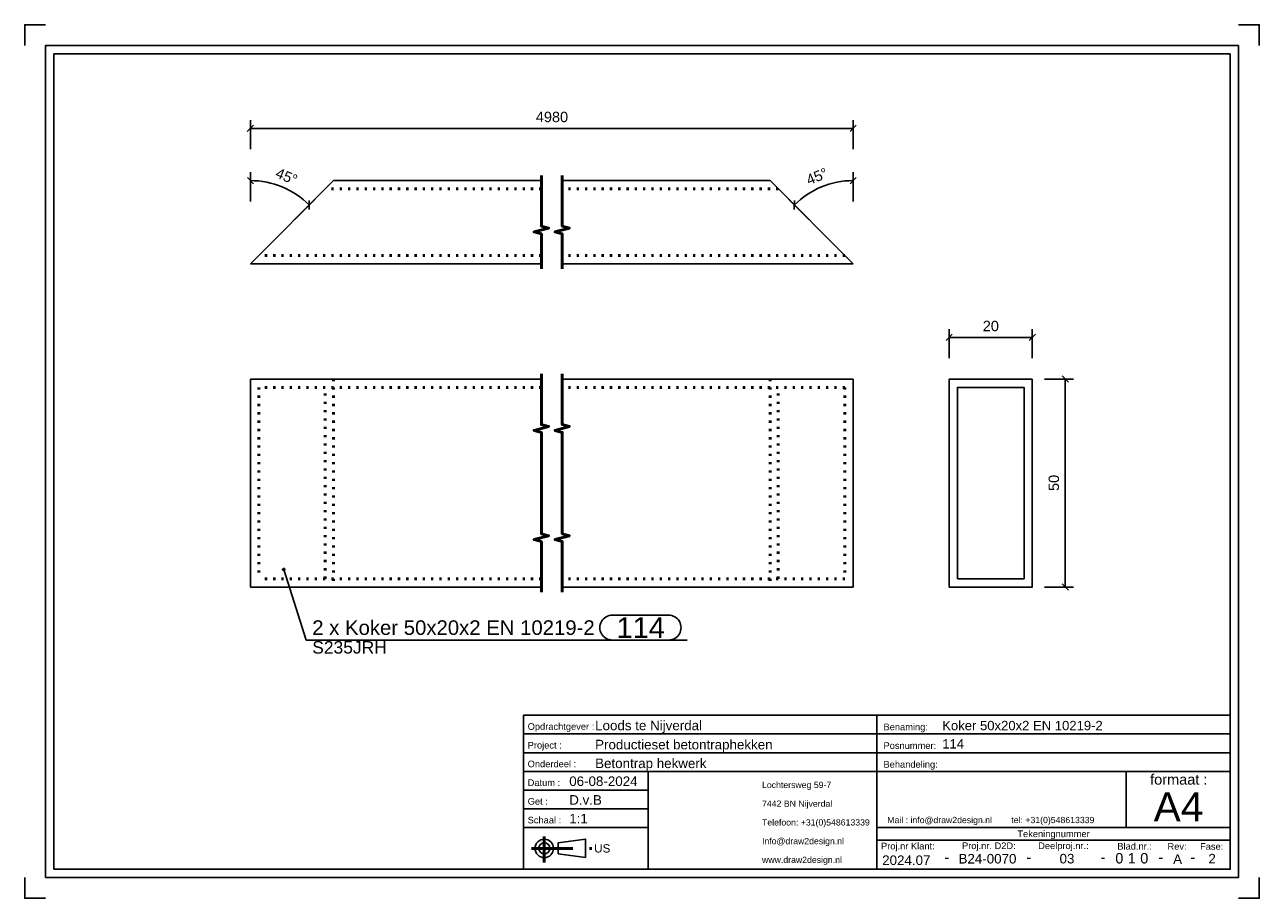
# Model space of a CAD drawing. Header units: millimetres. Extents: x 245 to 542, y -2064 to -1854.
import ezdxf
from ezdxf.enums import TextEntityAlignment as Align

# ---------------------------------------------------------------- set-up
doc = ezdxf.new("R2010")
doc.units = ezdxf.units.MM
doc.linetypes.add('DOT', pattern=[2, 0.5, -1.5])
doc.linetypes.add('STRICHPUNKT2', pattern=[18.5, 10, -4, 0.5, -4])
doc.layers.get('0').update_dxf_attribs({"linetype": 'CONTINUOUS'})
for name, color, linetype in [('DIM49', 4, 'CONTINUOUS'), ('TXT_ALL', 7, 'CONTINUOUS'), ('TXT_DIM49', 2, 'CONTINUOUS'), ('TXT_YELLOW', 2, 'CONTINUOUS')]:
    doc.layers.add(name, color=color, linetype=linetype)
doc.layers.add('LE_ALL', color=7, linetype='CONTINUOUS', lineweight=50)
doc.styles.add('ARIAL', font='arial.ttf')

# ---------------------------------------------------------------- blocks, each defined once
blk = doc.blocks.new('TFIELD_00004', base_point=(516.59, -2042.27))
at = {"layer": 'TXT_YELLOW', "style": 'ARIAL'}
blk.add_text('A4', height=7, dxfattribs=at).set_placement((516.59, -2042.27), align=Align.MIDDLE_LEFT)
blk = doc.blocks.new('FLEX_00003', base_point=(522.5, -2047.27))
blk.add_blockref('TFIELD_00004', (516.59, -2042.27))
blk = doc.blocks.new('TFIELD_00007', base_point=(452.51, -2045.45))
at = {"layer": 'TXT_YELLOW', "style": 'ARIAL'}
blk.add_text('Mail : info@draw2design.nl        tel: +31(0)548613339', height=1.5, dxfattribs=at).set_placement((452.51, -2045.45), align=Align.MIDDLE_LEFT)
blk = doc.blocks.new('FLEX_00006', base_point=(452.51, -2046.7))
blk.add_blockref('TFIELD_00007', (452.51, -2045.45))
blk = doc.blocks.new('DRAW2DESIGNLOGO_00005', base_point=(452.44, -2043.78))
blk.add_blockref('FLEX_00006', (452.51, -2046.7))
blk = doc.blocks.new('TFIELD_00011', base_point=(382, -2052.27))
at = {"layer": 'TXT_YELLOW', "style": 'ARIAL'}
blk.add_text('US', height=2, dxfattribs=at).set_placement((382, -2052.27), align=Align.MIDDLE_LEFT)
blk = doc.blocks.new('FLEX_00010', base_point=(382, -2052.27))
blk.add_blockref('TFIELD_00011', (382, -2052.27))
blk = doc.blocks.new('US_00009', base_point=(371.34, -2052.27))
blk.add_line((373.36, -2053.6), (379.92, -2054.49))
blk.add_lwpolyline([(373.36, -2053.6), (373.36, -2050.93), (379.92, -2050.05), (379.92, -2054.49)])
for radius in [2.22, 1.33]:
    blk.add_circle((370, -2052.27), radius)
at = {"layer": 'LE_ALL', "color": 1, "linetype": 'STRICHPUNKT2'}
for p, q in [((366.9, -2052.27), (381.77, -2052.27)), ((370, -2049.45), (370, -2055.67))]:
    blk.add_line(p, q, dxfattribs=at)
blk.add_blockref('FLEX_00010', (382, -2052.27))
blk = doc.blocks.new('TFIELD_00014', base_point=(422.38, -2055.02))
at = {"layer": 'TXT_YELLOW', "style": 'ARIAL'}
for s, p in [('Lochtersweg 59-7', (422.38, -2037.02)), ('7442 BN Nijverdal', (422.38, -2041.52)), ('Telefoon: +31(0)548613339', (422.38, -2046.02)), ('Info@draw2design.nl', (422.38, -2050.52)), ('www.draw2design.nl', (422.38, -2055.02))]:
    blk.add_text(s, height=1.5, dxfattribs=at).set_placement(p, align=Align.MIDDLE_LEFT)
blk = doc.blocks.new('FLEX_00013', base_point=(435.19, -2057.27))
blk.add_blockref('TFIELD_00014', (422.38, -2055.02))
blk = doc.blocks.new('D2D_00012', base_point=(395.25, -2055.41))
blk.add_blockref('FLEX_00013', (435.19, -2057.27))
blk = doc.blocks.new('SCHRIFE_00016', base_point=(376, -2037.27))
for p, q in [((365, -2020.27), (450, -2020.27)), ((450, -2020.27), (535, -2020.27)), ((450, -2057.27), (450, -2020.27)), ((535, -2020.27), (535, -2057.27)), ((365, -2024.77), (450, -2024.77)), ((450, -2024.77), (535, -2024.77)), ((365, -2029.27), (450, -2029.27)), ((450, -2029.27), (535, -2029.27)), ((365, -2033.77), (535, -2033.77)), ((395, -2033.77), (395, -2057.27)), ((510, -2033.77), (510, -2047.27)), ((395, -2038.27), (365, -2038.27)), ((395, -2042.77), (365, -2042.77)), ((395, -2047.27), (365, -2047.27)), ((535, -2047.27), (450, -2047.27)), ((535, -2050.27), (450, -2050.27))]:
    blk.add_line(p, q)
blk.add_lwpolyline([(535, -2057.27), (365, -2057.27), (365, -2020.27)])
at = {"layer": 'TXT_YELLOW', "style": 'ARIAL'}
for s, height, p in [('Loods te Nijverdal', 2.3, (382.23, -2023.87)), ('Koker 50x20x2 EN 10219-2', 2.25, (465.73, -2023.87)), ('Productieset betontraphekken', 2.3, (382.23, -2028.47)), ('114', 2.25, (465.73, -2028.26)), ('Betontrap hekwerk', 2.3, (382.23, -2032.97)), ('06-08-2024', 2.3, (376, -2037.27)), ('D.v.B', 2.3, (376, -2041.77)), ('1:1', 2.3, (376, -2046.27))]:
    blk.add_text(s, height=height, dxfattribs=at).set_placement(p)
for s, height, p in [('2024.07', 2.3, (457.09, -2056.27)), ('-', 2.5, (466.83, -2055.61)), ('B24-0070', 2.3, (476.61, -2055.91)), ('-', 2.5, (486.58, -2055.61)), ('03', 2.3, (495.74, -2055.89)), ('-', 2.5, (504.41, -2055.61)), ('-', 2.5, (518.34, -2055.61)), ('A', 2.3, (522.35, -2056)), ('-', 2.5, (526, -2055.61)), ('2', 2.3, (530.65, -2055.9))]:
    blk.add_text(s, height=height, dxfattribs=at).set_placement(p, align=Align.CENTER)
blk = doc.blocks.new('TFIELD_00020', base_point=(513.36, -2054.64))
at = {"layer": 'TXT_ALL', "style": 'ARIAL'}
blk.add_text('0', height=2.5, dxfattribs=at).set_placement((513.36, -2054.64), align=Align.MIDDLE_LEFT)
blk = doc.blocks.new('0_00019')
blk.add_blockref('TFIELD_00020', (513.36, -2054.64))
blk = doc.blocks.new('TELLER1_00018')
blk.add_blockref('0_00019', (0, 0))
blk = doc.blocks.new('TFIELD_00023', base_point=(510.36, -2054.64))
at = {"layer": 'TXT_ALL', "style": 'ARIAL'}
blk.add_text('1', height=2.5, dxfattribs=at).set_placement((510.36, -2054.64), align=Align.MIDDLE_LEFT)
blk = doc.blocks.new('1_00022')
blk.add_blockref('TFIELD_00023', (510.36, -2054.64))
blk = doc.blocks.new('TELLER2_00021')
blk.add_blockref('1_00022', (0, 0))
blk = doc.blocks.new('TFIELD_00026', base_point=(507.36, -2054.64))
at = {"layer": 'TXT_ALL', "style": 'ARIAL'}
blk.add_text('0', height=2.5, dxfattribs=at).set_placement((507.36, -2054.64), align=Align.MIDDLE_LEFT)
blk = doc.blocks.new('0_00025')
blk.add_blockref('TFIELD_00026', (507.36, -2054.64))
blk = doc.blocks.new('TELLER3_00024')
blk.add_blockref('0_00025', (0, 0))
blk = doc.blocks.new('NL_00027', base_point=(366, -2023.77))
at = {"layer": 'TXT_ALL', "color": 1, "style": 'ARIAL'}
blk.add_text('Tekeningnummer', height=1.6, dxfattribs=at).set_placement((492.5, -2048.77), align=Align.MIDDLE_CENTER)
at = {"layer": 'TXT_YELLOW', "style": 'ARIAL'}
for s, p in [('Opdrachtgever :', (366, -2023.77)), ('Benaming:', (451.6, -2023.87)), ('Project :', (366, -2028.27)), ('Posnummer:', (451.6, -2028.37)), ('Onderdeel :', (366, -2032.77)), ('Behandeling:', (451.6, -2032.87)), ('Datum :', (366, -2037.27)), ('Get :', (366, -2041.77)), ('Schaal :', (366, -2046.27)), ('Proj.nr Klant:', (451, -2052.52)), ('Proj.nr. D2D:', (470.49, -2052.44)), ('Deelproj.nr.:', (488.81, -2052.44)), ('Blad.nr.:', (507.85, -2052.56)), ('Rev:', (519.92, -2052.6)), ('Fase:', (527.76, -2052.6))]:
    blk.add_text(s, height=1.6, dxfattribs=at).set_placement(p)
blk.add_text('formaat :', height=2.5, dxfattribs=at).set_placement((522.63, -2036.95), align=Align.CENTER)
blk = doc.blocks.new('SCHRIFE_00015')
for name, p in [('SCHRIFE_00016', (376, -2037.27)), ('NL_00027', (366, -2023.77)), ('TELLER3_00024', (0, 0)), ('TELLER2_00021', (0, 0)), ('TELLER1_00018', (0, 0))]:
    blk.add_blockref(name, p)
blk = doc.blocks.new('DINA4Q_00002', base_point=(535, -1861.27))
for p, q in [((252, -2057.27), (252, -1861.27)), ((252, -1861.27), (535, -1861.27)), ((537, -1859.27), (537, -2059.27)), ((250, -2059.27), (537, -2059.27))]:
    blk.add_line(p, q)
for points in [[(245, -1859.27), (245, -1854.27), (250, -1854.27)], [(537, -1854.27), (542, -1854.27), (542, -1859.27)], [(250, -2059.27), (250, -1859.27), (537, -1859.27)], [(535, -1861.27), (535, -2057.27), (252, -2057.27)], [(245, -2059.27), (245, -2064.27), (250, -2064.27)], [(537, -2064.27), (542, -2064.27), (542, -2059.27)]]:
    blk.add_lwpolyline(points)
for name, p in [('SCHRIFE_00015', (0, 0)), ('D2D_00012', (395.25, -2055.41)), ('FLEX_00003', (522.5, -2047.27)), ('DRAW2DESIGNLOGO_00005', (452.44, -2043.78)), ('US_00009', (371.34, -2052.27))]:
    blk.add_blockref(name, p)
blk = doc.blocks.new('_ZBL0003_00001')
blk.add_blockref('DINA4Q_00002', (535, -1861.27))
blk = doc.blocks.new('_D1', base_point=(305.11, -1890.88))
at = {"layer": 'DIM49', "color": 1}
for p, q in [((300.03, -1892.52), (298.57, -1890.97)), ((299.3, -1896.74), (299.3, -1889.74)), ((309.9, -1901.14), (314.85, -1896.19)), ((313.41, -1896.54), (313.47, -1898.66))]:
    blk.add_line(p, q, dxfattribs=at)
blk.add_ellipse((299.3, -1911.74), major_axis=(20, 0), ratio=1, start_param=0.785398, end_param=1.570796, dxfattribs=at)
at = {"layer": 'TXT_DIM49', "style": 'ARIAL'}
for s, p in [('45', (305.11, -1890.88)), ('°', (308.66, -1892.35))]:
    blk.add_text(s, height=2.5, rotation=337.4999, dxfattribs=at).set_placement(p)
blk = doc.blocks.new('_D2', base_point=(433.66, -1892.88))
at = {"layer": 'DIM49', "color": 1}
for p, q in [((443.57, -1892.52), (445.03, -1890.97)), ((444.3, -1896.74), (444.3, -1889.74)), ((433.69, -1901.14), (428.74, -1896.19)), ((430.19, -1896.54), (430.12, -1898.66))]:
    blk.add_line(p, q, dxfattribs=at)
blk.add_ellipse((444.3, -1911.74), major_axis=(20, 0), ratio=1, start_param=1.570796, end_param=2.356194, dxfattribs=at)
at = {"layer": 'TXT_DIM49', "style": 'ARIAL'}
for s, p in [('°', (437.21, -1891.41)), ('45', (433.66, -1892.88))]:
    blk.add_text(s, height=2.5, rotation=22.5001, dxfattribs=at).set_placement(p)
blk = doc.blocks.new('_D3', base_point=(367.96, -1877.69))
at = {"layer": 'DIM49', "color": 1}
for p, q in [((300.05, -1878.44), (298.55, -1879.94)), ((299.3, -1884.19), (299.3, -1877.19)), ((299.3, -1879.19), (444.3, -1879.19)), ((443.55, -1879.94), (445.05, -1878.44)), ((444.3, -1884.19), (444.3, -1877.19))]:
    blk.add_line(p, q, dxfattribs=at)
at = {"layer": 'TXT_DIM49', "style": 'ARIAL'}
blk.add_text('4980', height=2.5, dxfattribs=at).set_placement((367.96, -1877.69))
blk = doc.blocks.new('Koker 50x20x2 EN 10219-2_00035', base_point=(426.3, -1893.74))
for p, q in [((299.3, -1911.74), (319.3, -1891.74)), ((369.3, -1891.74), (319.3, -1891.74)), ((424.3, -1891.74), (374.3, -1891.74)), ((444.3, -1911.74), (424.3, -1891.74)), ((369.3, -1911.74), (299.3, -1911.74)), ((444.3, -1911.74), (374.3, -1911.74))]:
    blk.add_line(p, q)
at = {"layer": 'LE_ALL', "color": 3, "linetype": 'DOT'}
for p, q in [((369.3, -1893.74), (317.3, -1893.74)), ((426.3, -1893.74), (374.3, -1893.74)), ((369.3, -1909.74), (301.3, -1909.74)), ((442.3, -1909.74), (374.3, -1909.74))]:
    blk.add_line(p, q, dxfattribs=at)
for name, p in [('_D3', (367.96, -1877.69)), ('_D2', (433.66, -1892.88)), ('_D1', (305.11, -1890.88))]:
    blk.add_blockref(name, p)
blk = doc.blocks.new('Koker 50x20x2 EN 10219-2_00034')
blk.add_blockref('Koker 50x20x2 EN 10219-2_00035', (426.3, -1893.74))
blk = doc.blocks.new('Videhek_00033')
blk.add_blockref('Koker 50x20x2 EN 10219-2_00034', (0, 0))
blk = doc.blocks.new('00 begane grond_00032')
blk.add_blockref('Videhek_00033', (0, 0))
blk = doc.blocks.new('Duplex_00031')
blk.add_blockref('00 begane grond_00032', (0, 0))
blk = doc.blocks.new('Assen_00030')
blk.add_blockref('Duplex_00031', (0, 0))
blk = doc.blocks.new('_A3D0006_00029')
blk.add_blockref('Assen_00030', (0, 0))
blk = doc.blocks.new('_SHORTEN_00036', base_point=(369.3, -1912.99))
at = {"layer": 'LE_ALL', "color": 4}
for points in [[(369.3, -1912.99), (369.3, -1904.56), (367.55, -1904.09), (371.05, -1903.15), (369.3, -1902.68), (369.3, -1890.49)], [(374.3, -1912.99), (374.3, -1904.56), (372.55, -1904.09), (376.05, -1903.15), (374.3, -1902.68), (374.3, -1890.49)]]:
    blk.add_lwpolyline(points, dxfattribs=at)
blk = doc.blocks.new('_ANS0006_00028')
for name, p in [('_A3D0006_00029', (0, 0)), ('_SHORTEN_00036', (369.3, -1912.99))]:
    blk.add_blockref(name, p)
blk = doc.blocks.new('SHAPE_00062', base_point=(307.32, -1985.2))
at = {"layer": 'DIM49', "color": 3}
for p, q in [((307.06, -1985.17), (307.57, -1985.17)), ((307.11, -1985.37), (307.52, -1985.37)), ((307.43, -1984.97), (307.21, -1984.97)), ((307.32, -1985.2), (312.68, -2002.2)), ((386.37, -1996.2), (399.89, -1996.2)), ((312.68, -2002.2), (404.39, -2002.2)), ((399.89, -2002.2), (386.37, -2002.2))]:
    blk.add_line(p, q, dxfattribs=at)
blk.add_lwpolyline([(307.17, -1984.98), (307.12, -1985.03), (307.08, -1985.08), (307.06, -1985.15), (307.05, -1985.21), (307.06, -1985.28), (307.09, -1985.34), (307.14, -1985.4), (307.19, -1985.44), (307.26, -1985.46), (307.33, -1985.47), (307.4, -1985.45), (307.46, -1985.43), (307.51, -1985.38), (307.55, -1985.32), (307.57, -1985.26), (307.58, -1985.19), (307.57, -1985.12), (307.54, -1985.06), (307.49, -1985.01), (307.44, -1984.97), (307.37, -1984.95), (307.3, -1984.94), (307.24, -1984.95)], close=True, dxfattribs=at)
for centre, start_param, end_param in [((386.37, -1999.2), 1.570796, 4.712389), ((399.89, -1999.2), 4.712389, 7.853982)]:
    blk.add_ellipse(centre, major_axis=(3, 0), ratio=1, start_param=start_param, end_param=end_param, dxfattribs=at)
at = {"layer": 'TXT_DIM49', "style": 'ARIAL'}
for s, height, p in [('2 x Koker 50x20x2 EN 10219-2', 3.5, (314.18, -1999.2)), ('114', 5, (387.37, -1999.2)), ('S235JRH', 3, (314.18, -2003.95))]:
    blk.add_text(s, height=height, dxfattribs=at).set_placement(p, align=Align.MIDDLE_LEFT)
blk = doc.blocks.new('Koker 50x20x2 EN 10219-2_00044', base_point=(319.3, -1939.44))
for p, q in [((369.3, -1939.44), (299.3, -1939.44)), ((299.3, -1989.44), (299.3, -1939.44)), ((444.3, -1939.44), (374.3, -1939.44)), ((444.3, -1989.44), (444.3, -1939.44)), ((369.3, -1989.44), (299.3, -1989.44)), ((444.3, -1989.44), (374.3, -1989.44))]:
    blk.add_line(p, q)
at = {"layer": 'LE_ALL', "color": 3, "linetype": 'DOT'}
for p, q in [((301.3, -1941.44), (301.3, -1987.44)), ((369.3, -1941.44), (301.3, -1941.44)), ((317.3, -1987.44), (317.3, -1941.44)), ((319.3, -1939.44), (319.3, -1989.44)), ((442.3, -1941.44), (374.3, -1941.44)), ((424.3, -1939.44), (424.3, -1989.44)), ((426.3, -1987.44), (426.3, -1941.44)), ((442.3, -1941.44), (442.3, -1987.44)), ((369.3, -1987.44), (301.3, -1987.44)), ((442.3, -1987.44), (374.3, -1987.44))]:
    blk.add_line(p, q, dxfattribs=at)
blk.add_blockref('SHAPE_00062', (307.32, -1985.2))
blk = doc.blocks.new('Koker 50x20x2 EN 10219-2_00043')
blk.add_blockref('Koker 50x20x2 EN 10219-2_00044', (319.3, -1939.44))
blk = doc.blocks.new('Videhek_00042')
blk.add_blockref('Koker 50x20x2 EN 10219-2_00043', (0, 0))
blk = doc.blocks.new('00 begane grond_00041')
blk.add_blockref('Videhek_00042', (0, 0))
blk = doc.blocks.new('Duplex_00040')
blk.add_blockref('00 begane grond_00041', (0, 0))
blk = doc.blocks.new('Assen_00039')
blk.add_blockref('Duplex_00040', (0, 0))
blk = doc.blocks.new('_A3D0007_00038')
blk.add_blockref('Assen_00039', (0, 0))
blk = doc.blocks.new('_SHORTEN_00045', base_point=(369.3, -1990.69))
at = {"layer": 'LE_ALL', "color": 4}
for points in [[(369.3, -1990.69), (369.3, -1978.51), (367.55, -1978.04), (371.05, -1977.1), (369.3, -1976.63), (369.3, -1952.26), (367.55, -1951.79), (371.05, -1950.85), (369.3, -1950.38), (369.3, -1938.19)], [(374.3, -1990.69), (374.3, -1978.51), (372.55, -1978.04), (376.05, -1977.1), (374.3, -1976.63), (374.3, -1952.26), (372.55, -1951.79), (376.05, -1950.85), (374.3, -1950.38), (374.3, -1938.19)]]:
    blk.add_lwpolyline(points, dxfattribs=at)
blk = doc.blocks.new('_ANS0007_00037')
for name, p in [('_SHORTEN_00045', (369.3, -1990.69)), ('_A3D0007_00038', (0, 0))]:
    blk.add_blockref(name, p)
blk = doc.blocks.new('_D4', base_point=(475.48, -1927.94))
at = {"layer": 'DIM49', "color": 1}
for p, q in [((467.4, -1934.44), (467.4, -1927.44)), ((487.4, -1934.44), (487.4, -1927.44)), ((468.15, -1928.69), (466.65, -1930.19)), ((467.4, -1929.44), (487.4, -1929.44)), ((486.65, -1930.19), (488.15, -1928.69))]:
    blk.add_line(p, q, dxfattribs=at)
at = {"layer": 'TXT_DIM49', "style": 'ARIAL'}
blk.add_text('20', height=2.5, dxfattribs=at).set_placement((475.48, -1927.94))
blk = doc.blocks.new('_D5', base_point=(493.82, -1966.36))
at = {"layer": 'DIM49', "color": 1}
for p, q in [((496.07, -1940.19), (494.57, -1938.69)), ((490.32, -1939.44), (497.32, -1939.44)), ((495.32, -1939.44), (495.32, -1989.44)), ((490.32, -1989.44), (497.32, -1989.44)), ((494.57, -1988.69), (496.07, -1990.19))]:
    blk.add_line(p, q, dxfattribs=at)
at = {"layer": 'TXT_DIM49', "style": 'ARIAL'}
blk.add_text('50', height=2.5, rotation=90.0002, dxfattribs=at).set_placement((493.82, -1966.36))
blk = doc.blocks.new('Koker 50x20x2 EN 10219-2_00053', base_point=(469.4, -1987.44))
for points in [[(487.4, -1939.44), (487.4, -1989.44), (467.4, -1989.44), (467.4, -1939.44)], [(469.4, -1987.44), (485.4, -1987.44), (485.4, -1941.44), (469.4, -1941.44)]]:
    blk.add_lwpolyline(points, close=True)
for name, p in [('_D4', (475.48, -1927.94)), ('_D5', (493.82, -1966.36))]:
    blk.add_blockref(name, p)
blk = doc.blocks.new('Koker 50x20x2 EN 10219-2_00052')
blk.add_blockref('Koker 50x20x2 EN 10219-2_00053', (469.4, -1987.44))
blk = doc.blocks.new('Videhek_00051')
blk.add_blockref('Koker 50x20x2 EN 10219-2_00052', (0, 0))
blk = doc.blocks.new('00 begane grond_00050')
blk.add_blockref('Videhek_00051', (0, 0))
blk = doc.blocks.new('Duplex_00049')
blk.add_blockref('00 begane grond_00050', (0, 0))
blk = doc.blocks.new('Assen_00048')
blk.add_blockref('Duplex_00049', (0, 0))
blk = doc.blocks.new('_A3D0008_00047')
blk.add_blockref('Assen_00048', (0, 0))
blk = doc.blocks.new('_ANS0008_00046')
blk.add_blockref('_A3D0008_00047', (0, 0))

msp = doc.modelspace()

# ---------------------------------------------------------------- block references
for name in ['_ZBL0003_00001', '_ANS0006_00028', '_ANS0008_00046', '_ANS0007_00037']:
    msp.add_blockref(name, (0, 0))

doc.saveas('drawing.dxf')
